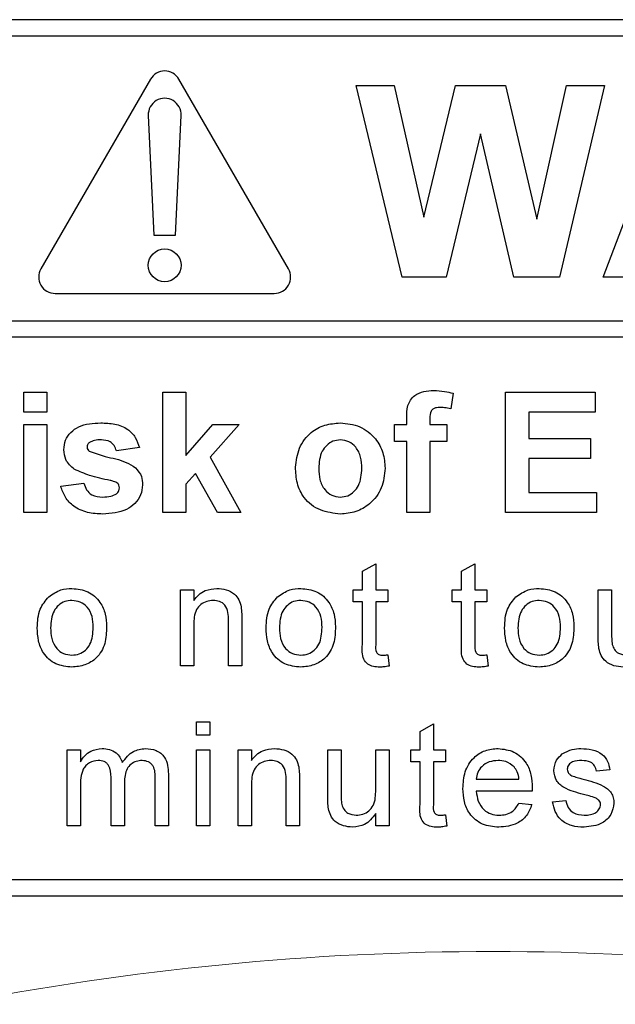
# Model space of a CAD drawing. Header units: millimetres. Extents: x 5 to 418, y 2 to 292.
# Tile 23 of 50: x 108.95 to 111.67, y 169.51 to 174.01. Entities that reach past the tile are written whole.
import ezdxf

# ---------------------------------------------------------------- set-up
doc = ezdxf.new("R2010")
doc.units = ezdxf.units.MM

msp = doc.modelspace()

# ---------------------------------------------------------------- linework, layer by layer
at = {"color": 7, "linetype": 'Continuous', "lineweight": 25}
for p, q in [((117.3586, 174.0065), (104.8586, 174.0065)), ((117.3586, 173.9315), (108.0586, 173.9315)), ((109.5436, 173.735), (109.0436, 172.869)), ((110.1735, 172.869), (109.6735, 173.735)), ((110.693, 172.8315), (110.4836, 173.7065)), ((110.4836, 173.7065), (110.656, 173.7065)), ((110.656, 173.7065), (110.792, 173.1054)), ((110.792, 173.1054), (110.936, 173.7065)), ((110.936, 173.7065), (111.1656, 173.7065)), ((111.1656, 173.7065), (111.3081, 173.0953)), ((111.3081, 173.0953), (111.4437, 173.7065)), ((111.6166, 173.7065), (111.411, 172.8315)), ((111.4437, 173.7065), (111.6166, 173.7065)), ((111.6116, 172.8315), (111.9424, 173.7065)), ((109.5336, 173.5691), (109.5586, 173.0225)), ((109.6586, 173.0225), (109.6835, 173.5691)), ((111.0501, 173.4856), (110.8935, 172.8315)), ((111.2026, 172.8315), (111.0501, 173.4856)), ((109.5586, 173.0225), (109.6586, 173.0225)), ((110.8935, 172.8315), (110.693, 172.8315)), ((111.411, 172.8315), (111.2026, 172.8315)), ((111.7911, 172.8315), (111.6116, 172.8315)), ((109.1086, 172.7565), (110.1086, 172.7565)), ((108.0586, 172.6316), (117.5336, 172.6316)), ((117.5336, 172.5566), (108.0586, 172.5566)), ((108.965, 172.3065), (109.0707, 172.3065)), ((108.965, 172.2148), (108.965, 172.3065)), ((109.0707, 172.3065), (109.0707, 172.2148)), ((109.5996, 172.3065), (109.7053, 172.3065)), ((109.5996, 171.7565), (109.5996, 172.3065)), ((109.7053, 172.3065), (109.7053, 172.0168)), ((110.9252, 172.3006), (110.9146, 172.23)), ((111.165, 171.7565), (111.165, 172.3065)), ((111.165, 172.3065), (111.5739, 172.3065)), ((111.5739, 172.3065), (111.5739, 172.2148)), ((109.0707, 172.2148), (108.965, 172.2148)), ((110.7137, 172.1584), (110.7137, 172.1874)), ((110.8195, 172.1857), (110.8195, 172.1584)), ((111.5739, 172.2148), (111.2707, 172.2148)), ((111.2707, 172.2148), (111.2707, 172.0949)), ((108.965, 172.1584), (109.0707, 172.1584)), ((108.965, 171.7565), (108.965, 172.1584)), ((109.0707, 172.1584), (109.0707, 171.7565)), ((109.7053, 172.0168), (109.8287, 172.1584)), ((109.9486, 172.1584), (109.8159, 172.0093)), ((109.8287, 172.1584), (109.9486, 172.1584)), ((110.6573, 172.1584), (110.7137, 172.1584)), ((110.6573, 172.0808), (110.6573, 172.1584)), ((110.8195, 172.1584), (110.897, 172.1584)), ((110.897, 172.1584), (110.897, 172.0808)), ((111.2707, 172.0949), (111.5528, 172.0949)), ((111.5528, 172.0949), (111.5528, 172.0032)), ((109.4938, 172.0526), (109.388, 172.0385)), ((110.7137, 172.0808), (110.6573, 172.0808)), ((110.7137, 171.7565), (110.7137, 172.0808)), ((110.897, 172.0808), (110.8195, 172.0808)), ((110.8195, 172.0808), (110.8195, 171.7565)), ((109.8159, 172.0093), (109.9557, 171.7565)), ((111.5528, 172.0032), (111.2707, 172.0032)), ((111.2707, 172.0032), (111.2707, 171.8481)), ((109.749, 171.9342), (109.7053, 171.8851)), ((109.8499, 171.7565), (109.749, 171.9342)), ((109.1342, 171.8763), (109.24, 171.8904)), ((109.7053, 171.8851), (109.7053, 171.7565)), ((111.2707, 171.8481), (111.581, 171.8481)), ((111.581, 171.8481), (111.581, 171.7565)), ((109.0707, 171.7565), (108.965, 171.7565)), ((109.7053, 171.7565), (109.5996, 171.7565)), ((109.9557, 171.7565), (109.8499, 171.7565)), ((110.8195, 171.7565), (110.7137, 171.7565)), ((111.581, 171.7565), (111.165, 171.7565)), ((110.5114, 171.4881), (110.5723, 171.5227)), ((110.5723, 171.5227), (110.5723, 171.4036)), ((110.9645, 171.4881), (111.0254, 171.5227)), ((111.0254, 171.5227), (111.0254, 171.4036)), ((110.5114, 171.4036), (110.5114, 171.4881)), ((110.9645, 171.4036), (110.9645, 171.4881)), ((109.6808, 171.0565), (109.6808, 171.4036)), ((109.6808, 171.4036), (109.7417, 171.4036)), ((109.7417, 171.4036), (109.7417, 171.3551)), ((110.4688, 171.3488), (110.4688, 171.4036)), ((110.4688, 171.4036), (110.5114, 171.4036)), ((110.5723, 171.4036), (110.6271, 171.4036)), ((110.6271, 171.4036), (110.6271, 171.3488)), ((110.9219, 171.3488), (110.9219, 171.4036)), ((110.9219, 171.4036), (110.9645, 171.4036)), ((111.0254, 171.4036), (111.0802, 171.4036)), ((111.0802, 171.4036), (111.0802, 171.3488)), ((111.5881, 171.1896), (111.5881, 171.4036)), ((111.5881, 171.4036), (111.649, 171.4036)), ((111.649, 171.4036), (111.649, 171.2148)), ((110.5114, 171.3488), (110.4688, 171.3488)), ((110.5114, 171.154), (110.5114, 171.3488)), ((110.5723, 171.3488), (110.5723, 171.1518)), ((110.6271, 171.3488), (110.5723, 171.3488)), ((110.9645, 171.3488), (110.9219, 171.3488)), ((110.9645, 171.154), (110.9645, 171.3488)), ((111.0254, 171.3488), (111.0254, 171.1518)), ((111.0802, 171.3488), (111.0254, 171.3488)), ((109.7417, 171.2426), (109.7417, 171.0565)), ((109.9, 171.0565), (109.9, 171.2637)), ((109.9609, 171.2688), (109.9609, 171.0565)), ((110.6271, 171.1067), (110.6332, 171.0556)), ((111.0802, 171.1067), (111.0863, 171.0556)), ((109.7417, 171.0565), (109.6808, 171.0565)), ((109.9609, 171.0565), (109.9, 171.0565)), ((109.7539, 170.7398), (109.7539, 170.8007)), ((109.7539, 170.8007), (109.8148, 170.8007)), ((109.8148, 170.8007), (109.8148, 170.7398)), ((110.7745, 170.7573), (110.8354, 170.7919)), ((110.8354, 170.7919), (110.8354, 170.6728)), ((109.8148, 170.7398), (109.7539, 170.7398)), ((110.7745, 170.6728), (110.7745, 170.7573)), ((109.1627, 170.3257), (109.1627, 170.6728)), ((109.1627, 170.6728), (109.2236, 170.6728)), ((109.2236, 170.6728), (109.2236, 170.6187)), ((109.7539, 170.3257), (109.7539, 170.6728)), ((109.7539, 170.6728), (109.8148, 170.6728)), ((109.8148, 170.6728), (109.8148, 170.3257)), ((109.9439, 170.3257), (109.9439, 170.6728)), ((109.9439, 170.6728), (110.0048, 170.6728)), ((110.0048, 170.6728), (110.0048, 170.6244)), ((110.3531, 170.4588), (110.3531, 170.6728)), ((110.3531, 170.6728), (110.414, 170.6728)), ((110.414, 170.6728), (110.414, 170.484)), ((110.5723, 170.4905), (110.5723, 170.6728)), ((110.5723, 170.6728), (110.6332, 170.6728)), ((110.6332, 170.6728), (110.6332, 170.3257)), ((110.7319, 170.618), (110.7319, 170.6728)), ((110.7319, 170.6728), (110.7745, 170.6728)), ((110.8354, 170.6728), (110.8902, 170.6728)), ((110.8902, 170.6728), (110.8902, 170.618)), ((110.7745, 170.618), (110.7319, 170.618)), ((110.7745, 170.4232), (110.7745, 170.618)), ((110.8902, 170.618), (110.8354, 170.618)), ((110.8354, 170.618), (110.8354, 170.421)), ((109.6255, 170.5628), (109.6255, 170.3257)), ((111.6417, 170.5815), (111.5808, 170.5754)), ((109.3637, 170.3257), (109.3637, 170.5471)), ((109.4246, 170.5237), (109.4246, 170.3257)), ((109.5646, 170.3257), (109.5646, 170.5403)), ((110.1631, 170.3257), (110.1631, 170.5329)), ((110.224, 170.5381), (110.224, 170.3257)), ((111.0315, 170.5388), (111.2264, 170.5388)), ((109.2236, 170.5025), (109.2236, 170.3257)), ((110.0048, 170.5118), (110.0048, 170.3257)), ((111.287, 170.484), (111.0315, 170.484)), ((111.2257, 170.4292), (111.2854, 170.4231)), ((111.3798, 170.4353), (111.4407, 170.4414)), ((110.5723, 170.3257), (110.5723, 170.3824)), ((110.8902, 170.3759), (110.8963, 170.3248)), ((109.2236, 170.3257), (109.1627, 170.3257)), ((109.4246, 170.3257), (109.3637, 170.3257)), ((109.6255, 170.3257), (109.5646, 170.3257)), ((109.8148, 170.3257), (109.7539, 170.3257)), ((110.0048, 170.3257), (109.9439, 170.3257)), ((110.224, 170.3257), (110.1631, 170.3257)), ((110.6332, 170.3257), (110.5723, 170.3257)), ((108.0586, 170.0815), (117.3586, 170.0815)), ((104.8586, 170.0065), (117.3586, 170.0065))]:
    msp.add_line(p, q, dxfattribs=at)
msp.add_circle((109.6086, 172.885), 0.075, dxfattribs=at)
for centre, start, end in [((109.6086, 173.6975), 30, 150), ((109.6086, 173.5725), 357.3893, 182.6107), ((109.1086, 172.8315), 150, 270), ((110.1086, 172.8315), 270, 30)]:
    msp.add_arc(centre, 0.075, start, end, dxfattribs=at)
at = {"color": 7, "linetype": 'Continuous', "lineweight": 18}
msp.add_arc((111.1086, 157.0065), 12.7457, 78.83718, 101.16282, dxfattribs=at)
at = {"color": 7, "linetype": 'Continuous', "lineweight": 25}
for points, knots in [([(110.7137, 172.1874), (110.7136, 172.2067), (110.7135, 172.245), (110.7449, 172.2927), (110.7917, 172.3113), (110.8217, 172.3128), (110.8367, 172.3135)], [0, 0, 0, 0, 0.281792, 0.557754, 0.77846, 1, 1, 1, 1]), ([(110.8367, 172.3135), (110.8535, 172.3128), (110.8835, 172.3117), (110.9125, 172.304), (110.9252, 172.3006)], [0, 0, 0, 0, 0.559873, 1, 1, 1, 1]), ([(110.8641, 172.2359), (110.8592, 172.2358), (110.8494, 172.2354), (110.835, 172.2311), (110.8196, 172.2149), (110.8195, 172.1977), (110.8195, 172.1857)], [0, 0, 0, 0, 0.187806, 0.374968, 0.560723, 1, 1, 1, 1]), ([(110.9146, 172.23), (110.9053, 172.2319), (110.8886, 172.2353), (110.8716, 172.2357), (110.8641, 172.2359)], [0, 0, 0, 0, 0.559844, 1, 1, 1, 1]), ([(109.1483, 172.0432), (109.1498, 172.0579), (109.1527, 172.0872), (109.179, 172.1238), (109.2316, 172.1612), (109.2816, 172.1637), (109.3168, 172.1654)], [0, 0, 0, 0, 0.186757, 0.3735514, 0.5604931, 1, 1, 1, 1]), ([(109.3168, 172.1654), (109.3382, 172.1647), (109.381, 172.1633), (109.4388, 172.1425), (109.4774, 172.1006), (109.4883, 172.0686), (109.4938, 172.0526)], [0, 0, 0, 0, 0.28083, 0.559923, 0.77968, 1, 1, 1, 1]), ([(110.206, 171.963), (110.2098, 171.993), (110.2173, 172.0529), (110.2696, 172.1227), (110.3393, 172.1596), (110.3865, 172.1635), (110.4101, 172.1654)], [0, 0, 0, 0, 0.279948, 0.559149, 0.779422, 1, 1, 1, 1]), ([(110.4101, 172.1654), (110.4408, 172.1624), (110.5021, 172.1563), (110.5706, 172.1001), (110.6097, 172.0306), (110.6132, 171.9826), (110.615, 171.9585)], [0, 0, 0, 0, 0.2797913, 0.559129, 0.7794047, 1, 1, 1, 1]), ([(109.3195, 172.0879), (109.3089, 172.0878), (109.2899, 172.0877), (109.2726, 172.0798), (109.2651, 172.0764)], [0, 0, 0, 0, 0.561005, 1, 1, 1, 1]), ([(109.388, 172.0385), (109.3853, 172.0467), (109.3799, 172.0632), (109.356, 172.0853), (109.3334, 172.0869), (109.3195, 172.0879)], [0, 0, 0, 0, 0.280847, 0.560767, 1, 1, 1, 1]), ([(110.4107, 172.0879), (110.3992, 172.0867), (110.3762, 172.0845), (110.3473, 172.0642), (110.3165, 172.0242), (110.3137, 171.9849), (110.3118, 171.9574)], [0, 0, 0, 0, 0.186978, 0.373869, 0.561042, 1, 1, 1, 1]), ([(110.5092, 171.9582), (110.5084, 171.9753), (110.5068, 172.0095), (110.4857, 172.0533), (110.4511, 172.083), (110.4242, 172.0862), (110.4107, 172.0879)], [0, 0, 0, 0, 0.281034, 0.560546, 0.780433, 1, 1, 1, 1]), ([(109.196, 171.9538), (109.1806, 171.9672), (109.1531, 171.9913), (109.1498, 172.0273), (109.1483, 172.0432)], [0, 0, 0, 0, 0.558634, 1, 1, 1, 1]), ([(109.2651, 172.0764), (109.2616, 172.0732), (109.2553, 172.0674), (109.2544, 172.059), (109.2541, 172.0552)], [0, 0, 0, 0, 0.559293, 1, 1, 1, 1]), ([(109.2541, 172.0552), (109.2547, 172.051), (109.256, 172.0435), (109.2618, 172.0386), (109.2643, 172.0364)], [0, 0, 0, 0, 0.558415, 1, 1, 1, 1]), ([(109.2643, 172.0364), (109.2884, 172.0278), (109.3282, 172.0137), (109.3856, 172.0016), (109.4336, 171.9873), (109.4616, 171.9695), (109.4756, 171.9606)], [0, 0, 0, 0, 0.339608, 0.560068, 0.78038, 1, 1, 1, 1]), ([(109.3591, 171.9029), (109.3276, 171.9094), (109.2715, 171.9209), (109.2191, 171.9437), (109.196, 171.9538)], [0, 0, 0, 0, 0.560699, 1, 1, 1, 1]), ([(109.4756, 171.9606), (109.4864, 171.9479), (109.5056, 171.9251), (109.5072, 171.8956), (109.5079, 171.8825)], [0, 0, 0, 0, 0.558048, 1, 1, 1, 1]), ([(110.4108, 171.7494), (110.3796, 171.7529), (110.3174, 171.76), (110.2443, 171.8149), (110.2101, 171.8894), (110.2074, 171.9385), (110.206, 171.963)], [0, 0, 0, 0, 0.280143, 0.558897, 0.779062, 1, 1, 1, 1]), ([(110.3118, 171.9574), (110.3126, 171.9402), (110.3141, 171.9059), (110.3352, 171.8617), (110.3701, 171.8319), (110.3972, 171.8286), (110.4107, 171.827)], [0, 0, 0, 0, 0.2810174, 0.5604681, 0.7803942, 1, 1, 1, 1]), ([(110.4107, 171.827), (110.4222, 171.8281), (110.4452, 171.8304), (110.4742, 171.8508), (110.5045, 171.8913), (110.5073, 171.9306), (110.5092, 171.9582)], [0, 0, 0, 0, 0.1869361, 0.373813, 0.5609931, 1, 1, 1, 1]), ([(110.615, 171.9585), (110.6119, 171.9278), (110.6059, 171.8665), (110.5517, 171.7966), (110.4831, 171.7552), (110.4349, 171.7513), (110.4108, 171.7494)], [0, 0, 0, 0, 0.279921, 0.559362, 0.779521, 1, 1, 1, 1]), ([(109.3259, 171.7494), (109.3025, 171.7505), (109.2558, 171.7527), (109.1949, 171.7797), (109.1522, 171.824), (109.1402, 171.8589), (109.1342, 171.8763)], [0, 0, 0, 0, 0.280653, 0.560002, 0.779965, 1, 1, 1, 1]), ([(109.24, 171.8904), (109.2431, 171.8799), (109.2495, 171.8588), (109.2796, 171.8303), (109.3084, 171.8282), (109.326, 171.827)], [0, 0, 0, 0, 0.2809736, 0.5606606, 1, 1, 1, 1]), ([(109.5079, 171.8825), (109.5061, 171.8667), (109.5026, 171.8352), (109.4737, 171.7961), (109.4177, 171.7551), (109.3637, 171.7518), (109.3259, 171.7494)], [0, 0, 0, 0, 0.186705, 0.373658, 0.560797, 1, 1, 1, 1]), ([(109.3945, 171.8892), (109.3883, 171.8927), (109.3771, 171.8989), (109.3646, 171.9017), (109.3591, 171.9029)], [0, 0, 0, 0, 0.558639, 1, 1, 1, 1]), ([(109.3882, 171.8417), (109.3926, 171.846), (109.4007, 171.8538), (109.4017, 171.8648), (109.4021, 171.8696)], [0, 0, 0, 0, 0.558895, 1, 1, 1, 1]), ([(109.4021, 171.8696), (109.4018, 171.8737), (109.4012, 171.881), (109.3966, 171.8867), (109.3945, 171.8892)], [0, 0, 0, 0, 0.559422, 1, 1, 1, 1]), ([(109.326, 171.827), (109.3383, 171.8272), (109.3601, 171.8277), (109.3796, 171.8374), (109.3882, 171.8417)], [0, 0, 0, 0, 0.560779, 1, 1, 1, 1]), ([(109.0268, 171.23), (109.0281, 171.2598), (109.0306, 171.313), (109.0642, 171.3537), (109.079, 171.3715)], [0, 0, 0, 0, 0.560985, 1, 1, 1, 1]), ([(109.079, 171.3715), (109.097, 171.384), (109.1292, 171.4063), (109.1681, 171.4086), (109.1853, 171.4097)], [0, 0, 0, 0, 0.5590248, 1, 1, 1, 1]), ([(109.1853, 171.4097), (109.2102, 171.4069), (109.2601, 171.4015), (109.3144, 171.3527), (109.3403, 171.2935), (109.3424, 171.2544), (109.3434, 171.2349)], [0, 0, 0, 0, 0.279558, 0.558606, 0.779008, 1, 1, 1, 1]), ([(109.7417, 171.3551), (109.7488, 171.3643), (109.7631, 171.3827), (109.7991, 171.4052), (109.8291, 171.408), (109.8474, 171.4097)], [0, 0, 0, 0, 0.280553, 0.560836, 1, 1, 1, 1]), ([(109.8474, 171.4097), (109.8616, 171.4085), (109.8899, 171.4062), (109.9264, 171.3879), (109.9492, 171.3582), (109.9549, 171.3366), (109.9578, 171.3257)], [0, 0, 0, 0, 0.280218, 0.559978, 0.779623, 1, 1, 1, 1]), ([(110.0718, 171.23), (110.0731, 171.2598), (110.0756, 171.313), (110.1092, 171.3537), (110.124, 171.3715)], [0, 0, 0, 0, 0.560985, 1, 1, 1, 1]), ([(110.124, 171.3715), (110.142, 171.384), (110.1742, 171.4063), (110.2131, 171.4086), (110.2303, 171.4097)], [0, 0, 0, 0, 0.5590248, 1, 1, 1, 1]), ([(110.2303, 171.4097), (110.2552, 171.4069), (110.3051, 171.4015), (110.3594, 171.3527), (110.3853, 171.2935), (110.3874, 171.2544), (110.3884, 171.2349)], [0, 0, 0, 0, 0.279558, 0.558606, 0.779008, 1, 1, 1, 1]), ([(111.1606, 171.23), (111.162, 171.2598), (111.1644, 171.313), (111.1981, 171.3537), (111.2128, 171.3715)], [0, 0, 0, 0, 0.560985, 1, 1, 1, 1]), ([(111.2128, 171.3715), (111.2309, 171.384), (111.2631, 171.4063), (111.302, 171.4086), (111.3191, 171.4097)], [0, 0, 0, 0, 0.5590248, 1, 1, 1, 1]), ([(111.3191, 171.4097), (111.3441, 171.4069), (111.394, 171.4015), (111.4482, 171.3527), (111.4742, 171.2935), (111.4762, 171.2544), (111.4773, 171.2349)], [0, 0, 0, 0, 0.279559, 0.558602, 0.779008, 1, 1, 1, 1]), ([(109.1853, 171.3549), (109.1741, 171.3539), (109.1518, 171.352), (109.1227, 171.3339), (109.0919, 171.2953), (109.0894, 171.257), (109.0877, 171.2302)], [0, 0, 0, 0, 0.187136, 0.374025, 0.561096, 1, 1, 1, 1]), ([(109.2825, 171.232), (109.2818, 171.2486), (109.2803, 171.2815), (109.2589, 171.3236), (109.2242, 171.3506), (109.1983, 171.3534), (109.1853, 171.3549)], [0, 0, 0, 0, 0.281055, 0.560309, 0.780169, 1, 1, 1, 1]), ([(109.8305, 171.3549), (109.8203, 171.354), (109.7999, 171.3523), (109.7723, 171.3377), (109.7432, 171.3026), (109.7423, 171.2674), (109.7417, 171.2426)], [0, 0, 0, 0, 0.18727, 0.374361, 0.560561, 1, 1, 1, 1]), ([(109.9, 171.2637), (109.8999, 171.276), (109.8998, 171.3004), (109.8873, 171.3341), (109.8595, 171.3523), (109.8401, 171.354), (109.8305, 171.3549)], [0, 0, 0, 0, 0.281712, 0.559799, 0.7796, 1, 1, 1, 1]), ([(109.9578, 171.3257), (109.9589, 171.3151), (109.9609, 171.2962), (109.9609, 171.2772), (109.9609, 171.2688)], [0, 0, 0, 0, 0.559735, 1, 1, 1, 1]), ([(110.2303, 171.3549), (110.2191, 171.3539), (110.1968, 171.352), (110.1677, 171.3339), (110.1369, 171.2953), (110.1344, 171.257), (110.1327, 171.2302)], [0, 0, 0, 0, 0.187136, 0.374025, 0.561096, 1, 1, 1, 1]), ([(110.3275, 171.232), (110.3268, 171.2486), (110.3253, 171.2815), (110.3039, 171.3236), (110.2692, 171.3506), (110.2433, 171.3534), (110.2303, 171.3549)], [0, 0, 0, 0, 0.281055, 0.560309, 0.780169, 1, 1, 1, 1]), ([(111.3191, 171.3549), (111.308, 171.3539), (111.2857, 171.352), (111.2566, 171.3339), (111.2258, 171.2953), (111.2233, 171.257), (111.2215, 171.2302)], [0, 0, 0, 0, 0.187136, 0.374025, 0.561096, 1, 1, 1, 1]), ([(111.4164, 171.232), (111.4156, 171.2486), (111.4142, 171.2815), (111.3927, 171.3236), (111.3581, 171.3506), (111.3321, 171.3534), (111.3191, 171.3549)], [0, 0, 0, 0, 0.281055, 0.56031, 0.780179, 1, 1, 1, 1]), ([(109.3434, 171.2349), (109.3426, 171.209), (109.3409, 171.1574), (109.3038, 171.0924), (109.2459, 171.0564), (109.2055, 171.0524), (109.1853, 171.0504)], [0, 0, 0, 0, 0.281053, 0.559529, 0.779605, 1, 1, 1, 1]), ([(110.3884, 171.2349), (110.3876, 171.209), (110.3859, 171.1574), (110.3488, 171.0924), (110.2909, 171.0564), (110.2505, 171.0524), (110.2303, 171.0504)], [0, 0, 0, 0, 0.281052, 0.559524, 0.779606, 1, 1, 1, 1]), ([(111.4773, 171.2349), (111.4764, 171.209), (111.4747, 171.1574), (111.4376, 171.0924), (111.3797, 171.0564), (111.3393, 171.0524), (111.3191, 171.0504)], [0, 0, 0, 0, 0.281053, 0.559529, 0.779605, 1, 1, 1, 1]), ([(109.1853, 171.0504), (109.1598, 171.0531), (109.1089, 171.0584), (109.0536, 171.1088), (109.0297, 171.1703), (109.0277, 171.2101), (109.0268, 171.23)], [0, 0, 0, 0, 0.279618, 0.558375, 0.778853, 1, 1, 1, 1]), ([(109.0877, 171.2302), (109.0884, 171.2134), (109.0899, 171.1801), (109.1103, 171.1366), (109.1458, 171.1094), (109.1721, 171.1066), (109.1853, 171.1052)], [0, 0, 0, 0, 0.281135, 0.560373, 0.78016, 1, 1, 1, 1]), ([(109.1853, 171.1052), (109.1966, 171.1062), (109.2191, 171.1082), (109.2481, 171.127), (109.2787, 171.1663), (109.2809, 171.2049), (109.2825, 171.232)], [0, 0, 0, 0, 0.187033, 0.373945, 0.560966, 1, 1, 1, 1]), ([(110.2303, 171.0504), (110.2048, 171.0531), (110.1539, 171.0584), (110.0986, 171.1088), (110.0747, 171.1703), (110.0727, 171.2101), (110.0718, 171.23)], [0, 0, 0, 0, 0.279618, 0.558376, 0.77888, 1, 1, 1, 1]), ([(110.1327, 171.2302), (110.1334, 171.2134), (110.1349, 171.1801), (110.1553, 171.1366), (110.1908, 171.1094), (110.2171, 171.1066), (110.2303, 171.1052)], [0, 0, 0, 0, 0.281135, 0.560373, 0.78016, 1, 1, 1, 1]), ([(110.2303, 171.1052), (110.2416, 171.1062), (110.2641, 171.1082), (110.2931, 171.127), (110.3237, 171.1663), (110.3259, 171.2049), (110.3275, 171.232)], [0, 0, 0, 0, 0.187033, 0.373945, 0.560966, 1, 1, 1, 1]), ([(111.3191, 171.0504), (111.2936, 171.0531), (111.2428, 171.0584), (111.1875, 171.1088), (111.1635, 171.1703), (111.1616, 171.2101), (111.1606, 171.23)], [0, 0, 0, 0, 0.279618, 0.558376, 0.77888, 1, 1, 1, 1]), ([(111.2215, 171.2302), (111.2222, 171.2134), (111.2237, 171.1801), (111.2442, 171.1366), (111.2796, 171.1094), (111.306, 171.1066), (111.3191, 171.1052)], [0, 0, 0, 0, 0.281135, 0.560373, 0.78016, 1, 1, 1, 1]), ([(111.3191, 171.1052), (111.3304, 171.1062), (111.3529, 171.1082), (111.382, 171.127), (111.4125, 171.1663), (111.4148, 171.2049), (111.4164, 171.232)], [0, 0, 0, 0, 0.187033, 0.373945, 0.560966, 1, 1, 1, 1]), ([(111.5915, 171.135), (111.5903, 171.1451), (111.5881, 171.1633), (111.5881, 171.1815), (111.5881, 171.1896)], [0, 0, 0, 0, 0.559867, 1, 1, 1, 1]), ([(111.649, 171.2148), (111.649, 171.2034), (111.6489, 171.183), (111.6514, 171.1628), (111.6525, 171.1539)], [0, 0, 0, 0, 0.560195, 1, 1, 1, 1]), ([(110.5903, 171.0504), (110.5807, 171.0507), (110.5616, 171.0514), (110.5342, 171.0625), (110.5079, 171.0973), (110.51, 171.1306), (110.5114, 171.154)], [0, 0, 0, 0, 0.187435, 0.373827, 0.55947, 1, 1, 1, 1]), ([(110.5723, 171.1518), (110.5716, 171.1404), (110.5706, 171.126), (110.5801, 171.1122), (110.5893, 171.1058), (110.5977, 171.1054), (110.6033, 171.1052)], [0, 0, 0, 0, 0.499551, 0.625246, 0.750341, 1, 1, 1, 1]), ([(111.0434, 171.0504), (111.0338, 171.0507), (111.0147, 171.0514), (110.9873, 171.0625), (110.961, 171.0973), (110.9631, 171.1306), (110.9645, 171.154)], [0, 0, 0, 0, 0.187435, 0.373827, 0.55947, 1, 1, 1, 1]), ([(111.0254, 171.1518), (111.0246, 171.1404), (111.0237, 171.126), (111.0331, 171.1122), (111.0423, 171.1058), (111.0507, 171.1054), (111.0563, 171.1052)], [0, 0, 0, 0, 0.499565, 0.625263, 0.750362, 1, 1, 1, 1]), ([(111.6525, 171.1539), (111.6552, 171.146), (111.6606, 171.1303), (111.6835, 171.1093), (111.705, 171.1067), (111.7182, 171.1052)], [0, 0, 0, 0, 0.280864, 0.561172, 1, 1, 1, 1]), ([(110.6033, 171.1052), (110.6077, 171.1053), (110.6157, 171.1056), (110.6236, 171.1063), (110.6271, 171.1067)], [0, 0, 0, 0, 0.559927, 1, 1, 1, 1]), ([(111.0563, 171.1052), (111.0608, 171.1053), (111.0688, 171.1056), (111.0767, 171.1063), (111.0802, 171.1067)], [0, 0, 0, 0, 0.559961, 1, 1, 1, 1]), ([(111.7018, 171.0504), (111.6876, 171.0516), (111.6593, 171.0542), (111.6231, 171.0729), (111.5998, 171.1024), (111.5943, 171.1241), (111.5915, 171.135)], [0, 0, 0, 0, 0.28029, 0.560183, 0.779621, 1, 1, 1, 1]), ([(110.6332, 171.0556), (110.6253, 171.054), (110.6111, 171.0512), (110.5967, 171.0506), (110.5903, 171.0504)], [0, 0, 0, 0, 0.560053, 1, 1, 1, 1]), ([(111.0863, 171.0556), (111.0784, 171.054), (111.0642, 171.0512), (111.0498, 171.0506), (111.0434, 171.0504)], [0, 0, 0, 0, 0.560053, 1, 1, 1, 1]), ([(109.2236, 170.6187), (109.23, 170.6281), (109.2427, 170.6468), (109.2755, 170.6726), (109.3049, 170.6765), (109.3228, 170.6789)], [0, 0, 0, 0, 0.28096, 0.561783, 1, 1, 1, 1]), ([(109.3228, 170.6789), (109.3341, 170.6782), (109.3569, 170.6768), (109.3856, 170.6616), (109.4055, 170.6396), (109.4119, 170.6228), (109.4151, 170.6145)], [0, 0, 0, 0, 0.280183, 0.559505, 0.779677, 1, 1, 1, 1]), ([(109.4151, 170.6145), (109.4302, 170.6345), (109.4572, 170.6702), (109.501, 170.6762), (109.5203, 170.6789)], [0, 0, 0, 0, 0.56001, 1, 1, 1, 1]), ([(109.5203, 170.6789), (109.5372, 170.6777), (109.5708, 170.6752), (109.6092, 170.6435), (109.6239, 170.6022), (109.625, 170.576), (109.6255, 170.5628)], [0, 0, 0, 0, 0.28031, 0.558226, 0.778719, 1, 1, 1, 1]), ([(110.0048, 170.6244), (110.0119, 170.6335), (110.0262, 170.6519), (110.0622, 170.6744), (110.0922, 170.6772), (110.1105, 170.6789)], [0, 0, 0, 0, 0.280551, 0.560811, 1, 1, 1, 1]), ([(110.1105, 170.6789), (110.1246, 170.6777), (110.153, 170.6754), (110.1895, 170.6572), (110.2123, 170.6274), (110.218, 170.6058), (110.2209, 170.595)], [0, 0, 0, 0, 0.280217, 0.559987, 0.779624, 1, 1, 1, 1]), ([(110.9706, 170.4963), (110.9721, 170.522), (110.9751, 170.5734), (111.0136, 170.6367), (111.0704, 170.6738), (111.1108, 170.6772), (111.131, 170.6789)], [0, 0, 0, 0, 0.280741, 0.559786, 0.779665, 1, 1, 1, 1]), ([(111.131, 170.6789), (111.1562, 170.676), (111.2066, 170.6701), (111.2602, 170.6193), (111.2843, 170.5587), (111.2863, 170.5193), (111.2873, 170.4996)], [0, 0, 0, 0, 0.279364, 0.558394, 0.77887, 1, 1, 1, 1]), ([(111.3859, 170.5782), (111.3882, 170.595), (111.3923, 170.6251), (111.4143, 170.6455), (111.4241, 170.6545)], [0, 0, 0, 0, 0.558909, 1, 1, 1, 1]), ([(111.4241, 170.6545), (111.439, 170.6625), (111.4657, 170.6768), (111.4958, 170.6782), (111.5091, 170.6789)], [0, 0, 0, 0, 0.5589355, 1, 1, 1, 1]), ([(111.5091, 170.6789), (111.5261, 170.6779), (111.5602, 170.6758), (111.6058, 170.6573), (111.6338, 170.6212), (111.639, 170.5947), (111.6417, 170.5815)], [0, 0, 0, 0, 0.280729, 0.560434, 0.779452, 1, 1, 1, 1]), ([(109.3053, 170.6241), (109.2914, 170.622), (109.2705, 170.619), (109.2482, 170.6016), (109.2245, 170.5669), (109.224, 170.5311), (109.2236, 170.5025)], [0, 0, 0, 0, 0.249222, 0.374865, 0.500566, 1, 1, 1, 1]), ([(109.3637, 170.5471), (109.3627, 170.5661), (109.3615, 170.5899), (109.3445, 170.6122), (109.3286, 170.6223), (109.3146, 170.6234), (109.3053, 170.6241)], [0, 0, 0, 0, 0.4985222, 0.6241141, 0.7496365, 1, 1, 1, 1]), ([(109.5056, 170.6241), (109.4965, 170.6234), (109.4782, 170.622), (109.4539, 170.6082), (109.4275, 170.5773), (109.4258, 170.5458), (109.4246, 170.5237)], [0, 0, 0, 0, 0.187279, 0.374324, 0.561165, 1, 1, 1, 1]), ([(109.5646, 170.5403), (109.565, 170.5609), (109.5656, 170.5867), (109.5468, 170.61), (109.5304, 170.6213), (109.5155, 170.623), (109.5056, 170.6241)], [0, 0, 0, 0, 0.499047, 0.624578, 0.750299, 1, 1, 1, 1]), ([(110.0935, 170.6241), (110.0834, 170.6232), (110.063, 170.6216), (110.0354, 170.6069), (110.0063, 170.5719), (110.0054, 170.5366), (110.0048, 170.5118)], [0, 0, 0, 0, 0.187271, 0.374363, 0.560558, 1, 1, 1, 1]), ([(110.1631, 170.5329), (110.163, 170.5452), (110.1628, 170.5696), (110.1504, 170.6033), (110.1225, 170.6215), (110.1032, 170.6232), (110.0935, 170.6241)], [0, 0, 0, 0, 0.281669, 0.559769, 0.77958, 1, 1, 1, 1]), ([(111.1307, 170.6241), (111.1172, 170.6229), (111.09, 170.6207), (111.0573, 170.5996), (111.0364, 170.5706), (111.0331, 170.5494), (111.0315, 170.5388)], [0, 0, 0, 0, 0.2802, 0.559748, 0.77967, 1, 1, 1, 1]), ([(111.204, 170.595), (111.1919, 170.6045), (111.1702, 170.6217), (111.1428, 170.6234), (111.1307, 170.6241)], [0, 0, 0, 0, 0.558523, 1, 1, 1, 1]), ([(111.5135, 170.6241), (111.4988, 170.6237), (111.4766, 170.6232), (111.4557, 170.6077), (111.4478, 170.5953), (111.4472, 170.588), (111.4468, 170.5844)], [0, 0, 0, 0, 0.4997811, 0.7491048, 0.8746019, 1, 1, 1, 1]), ([(111.5808, 170.5754), (111.5786, 170.5837), (111.5743, 170.6005), (111.5495, 170.6216), (111.5272, 170.6231), (111.5135, 170.6241)], [0, 0, 0, 0, 0.280304, 0.560225, 1, 1, 1, 1]), ([(110.2209, 170.595), (110.222, 170.5844), (110.224, 170.5655), (110.224, 170.5464), (110.224, 170.5381)], [0, 0, 0, 0, 0.5598658, 1, 1, 1, 1]), ([(111.2264, 170.5388), (111.2248, 170.5504), (111.222, 170.5711), (111.2095, 170.5877), (111.204, 170.595)], [0, 0, 0, 0, 0.560632, 1, 1, 1, 1]), ([(111.521, 170.4696), (111.4901, 170.4775), (111.4515, 170.4873), (111.4121, 170.5139), (111.3917, 170.5386), (111.3882, 170.5624), (111.3859, 170.5782)], [0, 0, 0, 0, 0.50133, 0.626596, 0.751841, 1, 1, 1, 1]), ([(111.4468, 170.5844), (111.4472, 170.5807), (111.4478, 170.5741), (111.4516, 170.5686), (111.4532, 170.5662)], [0, 0, 0, 0, 0.559183, 1, 1, 1, 1]), ([(111.4532, 170.5662), (111.4565, 170.5629), (111.4623, 170.5571), (111.4699, 170.5538), (111.4733, 170.5523)], [0, 0, 0, 0, 0.559005, 1, 1, 1, 1]), ([(111.4733, 170.5523), (111.4818, 170.5497), (111.4971, 170.545), (111.5125, 170.5409), (111.5193, 170.539)], [0, 0, 0, 0, 0.559982, 1, 1, 1, 1]), ([(111.5193, 170.539), (111.5509, 170.5309), (111.5904, 170.5208), (111.6321, 170.4952), (111.6485, 170.4769), (111.6585, 170.4543), (111.6595, 170.4381), (111.66, 170.43)], [0, 0, 0, 0, 0.500453, 0.625397, 0.750265, 0.875063, 1, 1, 1, 1]), ([(110.414, 170.484), (110.414, 170.4726), (110.4139, 170.4522), (110.4164, 170.432), (110.4175, 170.4231)], [0, 0, 0, 0, 0.560195, 1, 1, 1, 1]), ([(110.4832, 170.3744), (110.4936, 170.3754), (110.5143, 170.3775), (110.5423, 170.3929), (110.5716, 170.4291), (110.572, 170.4652), (110.5723, 170.4905)], [0, 0, 0, 0, 0.187124, 0.374254, 0.560828, 1, 1, 1, 1]), ([(111.1343, 170.3196), (111.1086, 170.3219), (111.0574, 170.3265), (111, 170.375), (110.9738, 170.4362), (110.9717, 170.4762), (110.9706, 170.4963)], [0, 0, 0, 0, 0.279951, 0.558672, 0.779007, 1, 1, 1, 1]), ([(111.0315, 170.484), (111.0334, 170.4683), (111.0371, 170.4369), (111.0626, 170.3993), (111.098, 170.3775), (111.1228, 170.3754), (111.1352, 170.3744)], [0, 0, 0, 0, 0.280654, 0.559686, 0.779666, 1, 1, 1, 1]), ([(111.2873, 170.4996), (111.2872, 170.4967), (111.2872, 170.4915), (111.287, 170.4863), (111.287, 170.484)], [0, 0, 0, 0, 0.560144, 1, 1, 1, 1]), ([(111.5782, 170.4519), (111.5677, 170.4557), (111.549, 170.4626), (111.5296, 170.4675), (111.521, 170.4696)], [0, 0, 0, 0, 0.5597862, 1, 1, 1, 1]), ([(110.3565, 170.4042), (110.3553, 170.4143), (110.3531, 170.4325), (110.3531, 170.4508), (110.3531, 170.4588)], [0, 0, 0, 0, 0.559809, 1, 1, 1, 1]), ([(110.4175, 170.4231), (110.4202, 170.4152), (110.4256, 170.3995), (110.4485, 170.3785), (110.47, 170.376), (110.4832, 170.3744)], [0, 0, 0, 0, 0.280852, 0.561157, 1, 1, 1, 1]), ([(110.8534, 170.3196), (110.8438, 170.3199), (110.8247, 170.3206), (110.7973, 170.3317), (110.771, 170.3665), (110.7731, 170.3998), (110.7745, 170.4232)], [0, 0, 0, 0, 0.187423, 0.373826, 0.55947, 1, 1, 1, 1]), ([(111.2854, 170.4231), (111.2785, 170.4058), (111.2649, 170.3713), (111.2117, 170.327), (111.1636, 170.3224), (111.1343, 170.3196)], [0, 0, 0, 0, 0.280597, 0.560831, 1, 1, 1, 1]), ([(111.1352, 170.3744), (111.1457, 170.375), (111.1667, 170.3762), (111.2026, 170.3912), (111.217, 170.4148), (111.2257, 170.4292)], [0, 0, 0, 0, 0.281275, 0.5619, 1, 1, 1, 1]), ([(111.524, 170.3196), (111.5047, 170.3205), (111.4664, 170.3223), (111.4172, 170.3487), (111.3897, 170.3911), (111.3831, 170.4206), (111.3798, 170.4353)], [0, 0, 0, 0, 0.280731, 0.5593, 0.779321, 1, 1, 1, 1]), ([(111.4407, 170.4414), (111.4432, 170.4304), (111.4481, 170.4086), (111.4776, 170.3784), (111.5068, 170.3759), (111.5247, 170.3744)], [0, 0, 0, 0, 0.281308, 0.56107, 1, 1, 1, 1]), ([(111.66, 170.43), (111.657, 170.4117), (111.6512, 170.3752), (111.6002, 170.3278), (111.5529, 170.3227), (111.524, 170.3196)], [0, 0, 0, 0, 0.279918, 0.560027, 1, 1, 1, 1]), ([(111.5247, 170.3744), (111.534, 170.3747), (111.5526, 170.3754), (111.5772, 170.3846), (111.5953, 170.4019), (111.5978, 170.4165), (111.5991, 170.4238)], [0, 0, 0, 0, 0.281167, 0.560938, 0.781073, 1, 1, 1, 1]), ([(111.5991, 170.4238), (111.5987, 170.4272), (111.598, 170.4342), (111.5907, 170.4447), (111.5829, 170.4491), (111.5782, 170.4519)], [0, 0, 0, 0, 0.279637, 0.559773, 1, 1, 1, 1]), ([(110.4668, 170.3196), (110.4526, 170.3209), (110.4243, 170.3234), (110.3881, 170.3422), (110.3648, 170.3716), (110.3593, 170.3933), (110.3565, 170.4042)], [0, 0, 0, 0, 0.280278, 0.560171, 0.779578, 1, 1, 1, 1]), ([(110.5723, 170.3824), (110.5571, 170.3626), (110.5299, 170.3272), (110.4861, 170.3219), (110.4668, 170.3196)], [0, 0, 0, 0, 0.559461, 1, 1, 1, 1]), ([(110.8354, 170.421), (110.8346, 170.4096), (110.8337, 170.3953), (110.8431, 170.3814), (110.8523, 170.375), (110.8607, 170.3746), (110.8663, 170.3744)], [0, 0, 0, 0, 0.49955, 0.625228, 0.750323, 1, 1, 1, 1]), ([(110.8663, 170.3744), (110.8708, 170.3745), (110.8788, 170.3748), (110.8867, 170.3756), (110.8902, 170.3759)], [0, 0, 0, 0, 0.56001, 1, 1, 1, 1]), ([(110.8963, 170.3248), (110.8884, 170.3232), (110.8742, 170.3204), (110.8597, 170.3198), (110.8534, 170.3196)], [0, 0, 0, 0, 0.56009, 1, 1, 1, 1])]:
    msp.add_open_spline(points, degree=3, knots=knots, dxfattribs=at)

doc.saveas('drawing.dxf')
